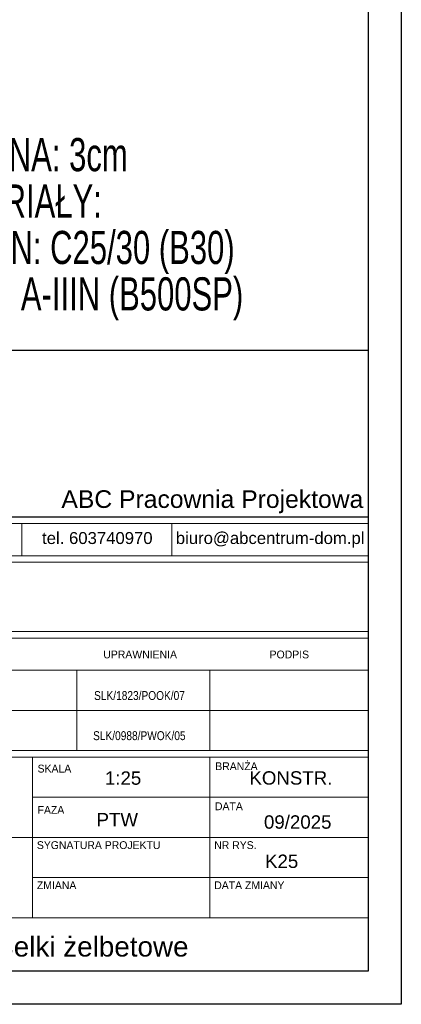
# Model space of a CAD drawing. Header units: millimetres. Extents: x -5773 to -2898, y -9833 to -1081.
# Tile 28 of 53: x -3042 to -2898, y -5863 to -5492. Entities that reach past the tile are written whole.
import ezdxf
from ezdxf.enums import TextEntityAlignment as Align

# ---------------------------------------------------------------- set-up
doc = ezdxf.new("R2010")
doc.units = ezdxf.units.MM
doc.header["$LTSCALE"] = 25
doc.layers.add('$TD_AUDIT_GENERATED_(3680)', color=7, linetype='Continuous', lineweight=18)
doc.layers.add('A-TABELKA', color=7, linetype='Continuous', lineweight=18)
for name, color, linetype in [('BA_ram', 2, 'Continuous'), ('BZ_txg', 3, 'Continuous'), ('Warstwa 1', 7, 'Continuous')]:
    doc.layers.add(name, color=color, linetype=linetype)
doc.styles.add('BIKTG', font='bikromsw.shx', dxfattribs={"width": 0.85})
doc.styles.add('olo-2', font='arial.ttf')
doc.styles.add('olo1', font='ISI-ROMANS_PL.SHX', dxfattribs={"height": 18})
doc.styles.add('SN1', font='arial.ttf', dxfattribs={"height": 1})

msp = doc.modelspace()

# ---------------------------------------------------------------- linework, layer by layer
at = {"layer": '$TD_AUDIT_GENERATED_(3680)', "color": 7}
for p, q in [((-3041.39, -5681.51), (-3041.39, -5693.67)), ((-2984.82, -5681.51), (-2984.82, -5693.67)), ((-3210.76, -5696.11), (-2910.76, -5696.11)), ((-2910.76, -5722.23), (-2910.76, -5696.11)), ((-3210.76, -5722.23), (-2910.76, -5722.23)), ((-3210.76, -5724.75), (-2910.76, -5724.75)), ((-2910.76, -5767.1), (-2910.76, -5724.75)), ((-3210.76, -5736.85), (-2910.76, -5736.85)), ((-3210.76, -5736.85), (-2910.76, -5736.85)), ((-2970.48, -5767.1), (-2970.48, -5736.85)), ((-3210.76, -5751.98), (-2910.76, -5751.98)), ((-3210.69, -5751.98), (-2910.76, -5751.98)), ((-3154.76, -5751.98), (-2910.76, -5751.98)), ((-3210.76, -5767.1), (-2910.76, -5767.1)), ((-3210.76, -5767.1), (-2910.76, -5767.1)), ((-3210.76, -5769.63), (-2910.76, -5769.63)), ((-3037.36, -5830.13), (-3037.36, -5769.63)), ((-2970.48, -5830.13), (-2970.48, -5769.63)), ((-2910.76, -5850.3), (-2910.76, -5769.63)), ((-3037.36, -5784.75), (-2910.76, -5784.75)), ((-3210.76, -5799.88), (-3030.19, -5799.88)), ((-3030.19, -5799.88), (-2910.76, -5799.88)), ((-3037.36, -5815), (-2910.76, -5815)), ((-3210.76, -5830.13), (-2910.76, -5830.13)), ((-3210.76, -5850.3), (-2910.76, -5850.3))]:
    msp.add_line(p, q, dxfattribs=at)
at = {"layer": '$TD_AUDIT_GENERATED_(3680)', "color": 7, "ltscale": 100}
msp.add_line((-3020.58, -5767.1), (-3020.58, -5736.85), dxfattribs=at)
at = {"layer": '$TD_AUDIT_GENERATED_(3680)', "color": 7}
msp.add_lwpolyline([(-3210.76, -5681.51), (-2910.76, -5681.51), (-2910.76, -5693.67), (-3210.76, -5693.67)], close=True, dxfattribs=at)
at = {"layer": 'BA_ram', "color": 1}
msp.add_lwpolyline([(-3948.26, -5862.8), (-3948.26, -5120.3), (-2898.26, -5120.3), (-2898.26, -5862.8)], close=True, dxfattribs=at)
at = {"layer": 'BA_ram'}
msp.add_lwpolyline([(-3898.26, -5850.3), (-3898.26, -5132.8), (-2910.76, -5132.8), (-2910.76, -5850.3)], close=True, dxfattribs=at)
at = {"layer": 'Warstwa 1'}
msp.add_lwpolyline([(-3210.75, -5616.17), (-2910.76, -5616.17), (-2910.76, -5679.06), (-3210.75, -5679.06)], close=True, dxfattribs=at)

# ---------------------------------------------------------------- texts
at = {"layer": '$TD_AUDIT_GENERATED_(3680)', "color": 7, "style": 'olo1'}
for s, height, p in [('UPRAWNIENIA', 2.9457, (-3010.65, -5732.36)), ('PODPIS', 2.946, (-2947.93, -5732.37)), ('SKALA', 2.946, (-3035.43, -5775.4)), ('BRANŻA', 2.946, (-2968.43, -5774.5)), ('DATA', 2.946, (-2968.54, -5789.61)), ('FAZA', 2.946, (-3035.43, -5790.96)), ('SYGNATURA PROJEKTU', 2.9457, (-3035.7, -5804.25)), ('NR RYS.', 2.946, (-2968.82, -5804.25)), ('ZMIANA', 2.946, (-3035.7, -5819.38)), ('DATA ZMIANY', 2.9457, (-2968.82, -5819.38))]:
    msp.add_text(s, height=height, dxfattribs=at).set_placement(p)
at = {"layer": 'A-TABELKA', "color": 7, "linetype": 'Continuous', "style": 'olo1', "width": 0.85}
for s, p in [('SLK/1823/POOK/07', (-2997, -5746.31)), ('SLK/0988/PWOK/05', (-2997.06, -5761.44))]:
    msp.add_text(s, height=3.3665, dxfattribs=at).set_placement(p, align=Align.MIDDLE)
at = {"layer": 'A-TABELKA', "color": 7, "linetype": 'Continuous', "style": 'olo-2'}
for s, height, p in [('1:25', 5.042, (-3003.18, -5777.49)), ('KONSTR.', 5.042, (-2939.9, -5777.44)), ('PTW', 5.042, (-3005.38, -5793.19)), ('K25', 5.042, (-2943.39, -5808.86)), ('Poz. 3.2, Poz.4.2.1 Belki żelbetowe', 7.5144, (-3060.76, -5841.53))]:
    msp.add_text(s, height=height, dxfattribs=at).set_placement(p, align=Align.MIDDLE)
msp.add_text('09/2025', height=5.042, dxfattribs=at).set_placement((-2950.06, -5796.58))
at = {"layer": 'BZ_txg', "insert": (-3080.76, -5536.17), "char_height": 12.5, "width": 219.1519, "attachment_point": 1, "line_spacing_factor": 0.84, "style": 'BIKTG'}
msp.add_mtext('{\\W0.7;OTULINA: 3cm\\PMATERIAŁY:\\P BETON: C25/30 (B30)\\P STAL: A-IIIN (B500SP)}', dxfattribs=at)
at = {"layer": 'Warstwa 1', "color": 160, "style": 'SN1'}
msp.add_text('ul. Roosevelta 59/11      41-800  Zabrze     tel. 609228618        tel. 603740970     biuro@abcentrum-dom.pl', height=4.50867, dxfattribs=at).set_placement((-3208.78, -5689.24))
at = {"layer": 'Warstwa 1', "color": 160, "insert": (-3026.45, -5668.97), "char_height": 4.5086, "width": 370.2376, "attachment_point": 1, "line_spacing_factor": 1.490392, "style": 'SN1'}
msp.add_mtext('{\\H1.4786x;ABC Pracownia Projektowa\\P}', dxfattribs=at)

doc.saveas('drawing.dxf')
